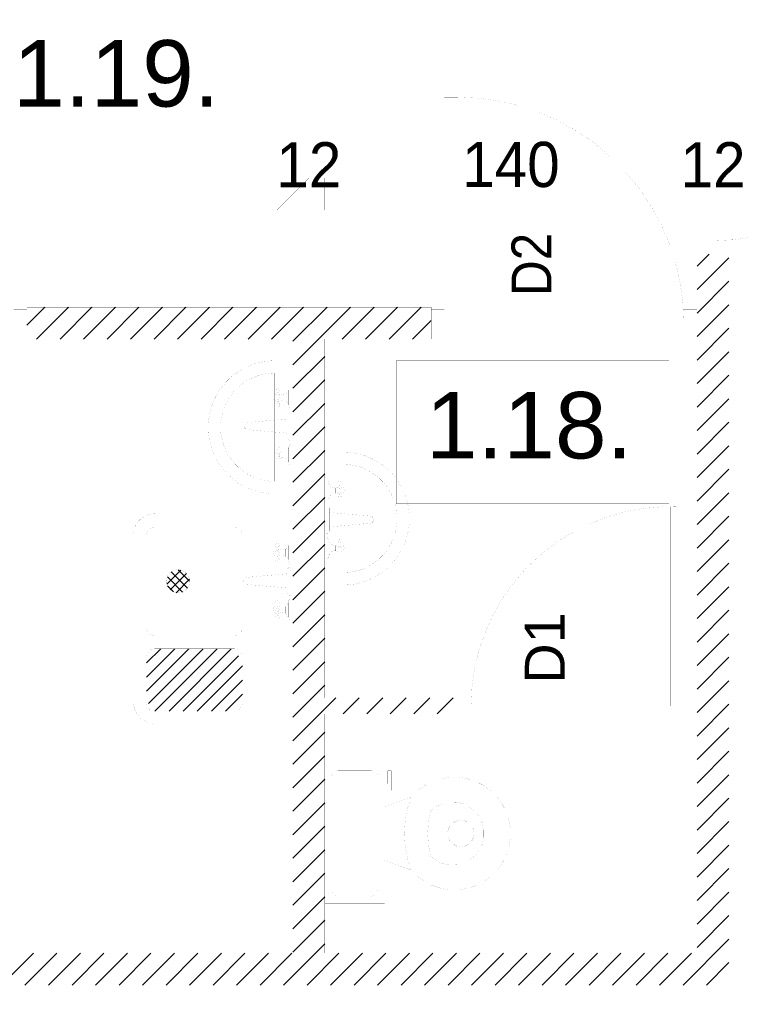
# Paper-space layout 'Layout1' of a CAD drawing. Header units: inches. Extents: x 7368 to 30263, y 5719 to 13940.
# Tile 26 of 44: x 12438 to 12710, y 11344 to 11715. Entities that reach past the tile are written whole.
import ezdxf
from ezdxf.enums import TextEntityAlignment as Align

# ---------------------------------------------------------------- set-up
doc = ezdxf.new("R2010")
doc.units = ezdxf.units.IN
doc.header["$LTSCALE"] = 2
doc.header["$MEASUREMENT"] = 0
doc.linetypes.add('ACAD_ISO04W100', pattern=[30, 24, -3, 0, -3])
doc.linetypes.add('OS', pattern=[60, 30, -15, 0, -15])
for name, color, linetype, lineweight in [('A CIENKA', 7, 'CONTINUOUS', 13), ('A KRESKOWANIA', 7, 'CONTINUOUS', 5), ('A OPISY', 7, 'CONTINUOUS', 15), ('A OSIE', 7, 'ACAD_ISO04W100', 13), ('A WYMIARY', 7, 'CONTINUOUS', 9), ('ECIANA_PROJEKT', 7, 'CONTINUOUS', 15)]:
    doc.layers.add(name, color=color, linetype=linetype, lineweight=lineweight)
doc.styles.get("Standard").update_dxf_attribs({"font": 'arial.ttf'})

psp = doc.layouts.get("Layout1")

# ---------------------------------------------------------------- hatches: boundary and pattern name
at = {"layer": 'A KRESKOWANIA', "linetype": 'Continuous'}
h = psp.add_hatch(dxfattribs=at)
h.set_pattern_fill('ANSI37_S0_2', color=254, scale=19, style=0)
h.set_pattern_definition([(45, (0, 0), (-1.6793786, 1.6793786), []), (135, (0, 0), (-1.6793786, -1.6793786), [])])
h.paths.add_polyline_path([(12493, 11503.33, 1), (12501.7, 11503.33, 1)], flags=0)
h = psp.add_hatch(dxfattribs=at)
h.set_pattern_fill('ANSI31_S0_3', color=254, scale=30, style=0)
h.set_pattern_definition([(45, (0, 0), (-2.6516504, 2.6516504), [])])
h.paths.add_polyline_path([(12485.55, 11474.93, 0.414214), (12488.55, 11477.93), (12518.55, 11477.93, 0.414214), (12521.55, 11474.93), (12521.55, 11457.52, 0.414214), (12518.55, 11454.52), (12488.55, 11454.52, 0.414214), (12485.55, 11457.52)], flags=0)
at = {"layer": 'A OPISY', "linetype": 'Continuous'}
h = psp.add_hatch(dxfattribs=at)
h.set_pattern_fill('ANSI31_S0_5', color=2, scale=50, style=0)
h.set_pattern_definition([(45, (117, 107), (-4.4194174, 4.4194174), [])])
h.paths.add_polyline_path([(12240.55, 11594.46), (12340.55, 11594.46), (12340.55, 11606.46), (12240.55, 11606.46), (12240.55, 11626.46), (12215.55, 11626.46), (12215.55, 10892.96), (12240.55, 10892.96), (12240.55, 11351.46), (12704.55, 11351.46), (12704.55, 11626.46), (12692.55, 11626.46), (12692.55, 11363.46), (12552.55, 11363.46), (12552.55, 11453.46), (12602.55, 11453.46), (12602.55, 11459.46), (12552.55, 11459.46), (12552.55, 11504.46), (12552.55, 11594.46), (12592.55, 11594.46), (12592.55, 11606.46), (12440.55, 11606.46), (12440.55, 11594.46), (12540.55, 11594.46), (12540.55, 11363.46), (12240.55, 11363.46)], flags=0)

# ---------------------------------------------------------------- linework, layer by layer
at = {"layer": 'A CIENKA', "color": 7, "linetype": 'Continuous', "const_width": 0.018}
for points in [[(12526.75, 11718.76), (12526.75, 11664.85)], [(12597.55, 11600.46), (12597.55, 11685.46)], [(12597.55, 11685.46), (12602.55, 11685.46)], [(12602.55, 11685.46), (12602.55, 11600.46)], [(12739.81, 11676.46), (12702.03, 11676.46)], [(12526.75, 11664.85), (12424.26, 11664.85)], [(12642.55, 11641.72), (12642.55, 11603.94)], [(12693.55, 11626.46), (12693.55, 11631.46)], [(12693.55, 11631.46), (12703.55, 11631.46)], [(12703.55, 11631.46), (12703.55, 11626.46)], [(12703.55, 11626.46), (12693.55, 11626.46)], [(12440.55, 11605.46), (12435.55, 11605.46)], [(12440.55, 11595.46), (12440.55, 11605.46)], [(12592.55, 11605.46), (12592.55, 11595.46)], [(12597.55, 11605.46), (12592.55, 11605.46)], [(12597.55, 11595.46), (12597.55, 11605.46)], [(12687.55, 11595.46), (12687.55, 11605.46)], [(12687.55, 11605.46), (12692.55, 11605.46)], [(12692.55, 11605.46), (12692.55, 11595.46)], [(12602.55, 11600.46), (12597.55, 11600.46)], [(12435.55, 11595.46), (12440.55, 11595.46)], [(12592.55, 11595.46), (12597.55, 11595.46)], [(12692.55, 11595.46), (12687.55, 11595.46)], [(12579.51, 11586.4), (12682, 11586.4)], [(12579.51, 11532.49), (12579.51, 11586.4)], [(12682, 11586.4), (12682, 11532.49)], [(12682, 11532.49), (12579.51, 11532.49)], [(12687.55, 11531.46), (12682.55, 11531.46)], [(12682.55, 11531.46), (12682.55, 11456.46)], [(12687.55, 11456.46), (12687.55, 11531.46)], [(12647.55, 11456.46), (12647.55, 11494.24)], [(12602.55, 11451.46), (12602.55, 11461.46)], [(12602.55, 11461.46), (12607.55, 11461.46)], [(12607.55, 11461.46), (12607.55, 11451.46)], [(12692.55, 11461.46), (12687.55, 11461.46)], [(12687.55, 11461.46), (12687.55, 11451.46)], [(12692.55, 11451.46), (12692.55, 11461.46)], [(12682.55, 11456.46), (12687.55, 11456.46)], [(12607.55, 11451.46), (12602.55, 11451.46)], [(12687.55, 11451.46), (12692.55, 11451.46)]]:
    psp.add_lwpolyline(points, dxfattribs=at)
for points in [[(12698.55, 11631.46, 0.414214), (12783.55, 11716.46, 0.414214)], [(12687.55, 11600.46, 0.414214), (12602.55, 11685.46, 0.414214)], [(12687.55, 11531.29, 0.433892), (12607.55, 11456.46, 0.433892)]]:
    psp.add_lwpolyline(points, format="xyb", dxfattribs=at)
at = {"layer": 'A KRESKOWANIA', "color": 254, "linetype": 'Continuous', "const_width": 0.018}
for points in [[(12480.55, 11594.46), (12480.55, 11363.46)], [(12488.55, 11528.73), (12540.55, 11528.73)], [(12526.55, 11449.93), (12526.55, 11528.73)], [(12526.55, 11528.73), (12540.55, 11528.73)], [(12540.55, 11528.73), (12540.55, 11449.93)], [(12540.55, 11528.73), (12540.55, 11449.93)], [(12488.55, 11523.73), (12518.55, 11523.73)], [(12480.55, 11457.93), (12480.55, 11520.73)], [(12485.55, 11485.93), (12485.55, 11520.73)], [(12521.55, 11520.73), (12521.55, 11485.93)], [(12518.55, 11482.93), (12488.55, 11482.93)], [(12488.55, 11477.93), (12518.55, 11477.93)], [(12485.55, 11457.52), (12485.55, 11474.93)], [(12521.55, 11474.93), (12521.55, 11457.52)], [(12518.55, 11454.52), (12488.55, 11454.52)], [(12540.55, 11449.93), (12488.55, 11449.93)], [(12540.55, 11449.93), (12526.55, 11449.93)]]:
    psp.add_lwpolyline(points, dxfattribs=at)
at = {"layer": 'A KRESKOWANIA', "color": 251, "linetype": 'Continuous', "const_width": 0.018}
for points in [[(12529.63, 11585.99), (12531.68, 11586.24)], [(12531.68, 11586.24), (12533.75, 11586.33)], [(12533.75, 11586.33), (12540.55, 11586.33)], [(12540.55, 11586.33), (12540.55, 11536.27)], [(12520.06, 11582.25), (12521.84, 11583.31)], [(12521.84, 11583.31), (12523.7, 11584.22)], [(12523.7, 11584.22), (12525.62, 11584.97)], [(12525.62, 11584.97), (12527.6, 11585.56)], [(12527.6, 11585.56), (12529.63, 11585.99)], [(12515.33, 11578.25), (12516.8, 11579.71)], [(12516.8, 11579.71), (12518.38, 11581.05)], [(12518.38, 11581.05), (12520.06, 11582.25)], [(12523.01, 11578.63), (12524.66, 11579.55)], [(12524.66, 11579.55), (12526.38, 11580.31)], [(12526.38, 11580.31), (12528.17, 11580.91)], [(12528.17, 11580.91), (12530, 11581.34)], [(12530, 11581.34), (12531.87, 11581.6)], [(12531.87, 11581.6), (12533.75, 11581.69)], [(12533.75, 11540.91), (12533.75, 11581.69)], [(12512.8, 11574.99), (12514, 11576.67)], [(12514, 11576.67), (12515.33, 11578.25)], [(12517.48, 11573.59), (12518.68, 11575.04)], [(12518.68, 11575.04), (12520.01, 11576.37)], [(12520.01, 11576.37), (12521.46, 11577.57)], [(12521.46, 11577.57), (12523.01, 11578.63)], [(12510.08, 11569.43), (12510.83, 11571.35)], [(12510.83, 11571.35), (12511.74, 11573.21)], [(12511.74, 11573.21), (12512.8, 11574.99)], [(12515.5, 11570.39), (12516.41, 11572.03)], [(12516.41, 11572.03), (12517.48, 11573.59)], [(12509.49, 11567.44), (12510.08, 11569.43)], [(12514.14, 11566.88), (12514.74, 11568.66)], [(12514.74, 11568.66), (12515.5, 11570.39)], [(12508.81, 11563.36), (12509.06, 11565.42)], [(12509.06, 11565.42), (12509.49, 11567.44)], [(12513.44, 11563.18), (12513.71, 11565.05)], [(12513.71, 11565.05), (12514.14, 11566.88)], [(12508.72, 11561.3), (12508.81, 11563.36)], [(12508.81, 11559.23), (12508.72, 11561.3)], [(12513.36, 11561.3), (12513.44, 11563.18)], [(12513.44, 11559.42), (12513.36, 11561.3)], [(12509.06, 11557.18), (12508.81, 11559.23)], [(12509.49, 11555.16), (12509.06, 11557.18)], [(12513.71, 11557.55), (12513.44, 11559.42)], [(12514.14, 11555.72), (12513.71, 11557.55)], [(12510.08, 11553.17), (12509.49, 11555.16)], [(12510.83, 11551.24), (12510.08, 11553.17)], [(12514.74, 11553.93), (12514.14, 11555.72)], [(12515.5, 11552.21), (12514.74, 11553.93)], [(12511.74, 11549.39), (12510.83, 11551.24)], [(12512.8, 11547.61), (12511.74, 11549.39)], [(12516.41, 11550.57), (12515.5, 11552.21)], [(12517.48, 11549.01), (12516.41, 11550.57)], [(12552.55, 11501.93), (12552.55, 11551.99)], [(12559.36, 11551.99), (12552.55, 11551.99)], [(12559.36, 11551.99), (12561.42, 11551.9)], [(12561.42, 11551.9), (12563.47, 11551.65)], [(12563.47, 11551.65), (12565.5, 11551.22)], [(12565.5, 11551.22), (12567.48, 11550.63)], [(12567.48, 11550.63), (12569.41, 11549.88)], [(12569.41, 11549.88), (12571.27, 11548.97)], [(12514, 11545.93), (12512.8, 11547.61)], [(12515.33, 11544.35), (12514, 11545.93)], [(12518.68, 11547.56), (12517.48, 11549.01)], [(12520.01, 11546.23), (12518.68, 11547.56)], [(12521.46, 11545.03), (12520.01, 11546.23)], [(12559.36, 11547.35), (12559.36, 11506.57)], [(12559.36, 11547.35), (12561.23, 11547.26)], [(12561.23, 11547.26), (12563.1, 11547.01)], [(12563.1, 11547.01), (12564.93, 11546.57)], [(12564.93, 11546.57), (12566.72, 11545.98)], [(12566.72, 11545.98), (12568.44, 11545.21)], [(12571.27, 11548.97), (12573.04, 11547.91)], [(12573.04, 11547.91), (12574.73, 11546.71)], [(12574.73, 11546.71), (12576.31, 11545.37)], [(12576.31, 11545.37), (12577.77, 11543.91)], [(12516.8, 11542.89), (12515.33, 11544.35)], [(12518.38, 11541.55), (12516.8, 11542.89)], [(12523.01, 11543.96), (12521.46, 11545.03)], [(12524.66, 11543.05), (12523.01, 11543.96)], [(12526.38, 11542.28), (12524.66, 11543.05)], [(12528.17, 11541.69), (12526.38, 11542.28)], [(12530, 11541.25), (12528.17, 11541.69)], [(12568.44, 11545.21), (12570.09, 11544.3)], [(12570.09, 11544.3), (12571.64, 11543.23)], [(12571.64, 11543.23), (12573.09, 11542.03)], [(12573.09, 11542.03), (12574.42, 11540.7)], [(12577.77, 11543.91), (12579.11, 11542.33)], [(12579.11, 11542.33), (12580.31, 11540.65)], [(12520.06, 11540.35), (12518.38, 11541.55)], [(12521.84, 11539.29), (12520.06, 11540.35)], [(12523.7, 11538.38), (12521.84, 11539.29)], [(12525.62, 11537.63), (12523.7, 11538.38)], [(12531.87, 11540.99), (12530, 11541.25)], [(12533.75, 11540.91), (12531.87, 11540.99)], [(12574.42, 11540.7), (12575.63, 11539.25)], [(12575.63, 11539.25), (12576.69, 11537.69)], [(12580.31, 11540.65), (12581.37, 11538.87)], [(12581.37, 11538.87), (12582.28, 11537.01)], [(12527.6, 11537.04), (12525.62, 11537.63)], [(12529.63, 11536.61), (12527.6, 11537.04)], [(12531.68, 11536.35), (12529.63, 11536.61)], [(12533.75, 11536.27), (12531.68, 11536.35)], [(12533.75, 11536.27), (12540.55, 11536.27)], [(12576.69, 11537.69), (12577.61, 11536.05)], [(12577.61, 11536.05), (12578.37, 11534.33)], [(12578.37, 11534.33), (12578.97, 11532.54)], [(12582.28, 11537.01), (12583.03, 11535.09)], [(12583.03, 11535.09), (12583.62, 11533.1)], [(12578.97, 11532.54), (12579.4, 11530.71)], [(12579.4, 11530.71), (12579.66, 11528.84)], [(12583.62, 11533.1), (12584.04, 11531.08)], [(12584.04, 11531.08), (12584.3, 11529.03)], [(12579.66, 11528.84), (12579.75, 11526.96)], [(12579.75, 11526.96), (12579.66, 11525.08)], [(12584.3, 11529.03), (12584.38, 11526.96)], [(12584.38, 11526.96), (12584.3, 11524.89)], [(12579.4, 11523.21), (12578.97, 11521.38)], [(12579.66, 11525.08), (12579.4, 11523.21)], [(12584.3, 11524.89), (12584.04, 11522.84)], [(12578.37, 11519.6), (12577.61, 11517.87)], [(12578.97, 11521.38), (12578.37, 11519.6)], [(12583.62, 11520.82), (12583.03, 11518.83)], [(12584.04, 11522.84), (12583.62, 11520.82)], [(12576.69, 11516.23), (12575.63, 11514.67)], [(12577.61, 11517.87), (12576.69, 11516.23)], [(12582.28, 11516.91), (12581.37, 11515.05)], [(12583.03, 11518.83), (12582.28, 11516.91)], [(12574.42, 11513.22), (12573.09, 11511.89)], [(12575.63, 11514.67), (12574.42, 11513.22)], [(12580.31, 11513.27), (12579.11, 11511.59)], [(12581.37, 11515.05), (12580.31, 11513.27)], [(12568.44, 11508.71), (12566.72, 11507.95)], [(12570.09, 11509.63), (12568.44, 11508.71)], [(12571.64, 11510.69), (12570.09, 11509.63)], [(12573.09, 11511.89), (12571.64, 11510.69)], [(12576.31, 11508.55), (12574.73, 11507.21)], [(12577.77, 11510.01), (12576.31, 11508.55)], [(12579.11, 11511.59), (12577.77, 11510.01)], [(12561.23, 11506.66), (12559.36, 11506.57)], [(12563.1, 11506.92), (12561.23, 11506.66)], [(12564.93, 11507.35), (12563.1, 11506.92)], [(12566.72, 11507.95), (12564.93, 11507.35)], [(12571.27, 11504.95), (12569.41, 11504.04)], [(12573.04, 11506.01), (12571.27, 11504.95)], [(12574.73, 11507.21), (12573.04, 11506.01)], [(12559.36, 11501.93), (12552.55, 11501.93)], [(12561.42, 11502.02), (12559.36, 11501.93)], [(12563.47, 11502.27), (12561.42, 11502.02)], [(12565.5, 11502.7), (12563.47, 11502.27)], [(12567.48, 11503.29), (12565.5, 11502.7)], [(12569.41, 11504.04), (12567.48, 11503.29)]]:
    psp.add_lwpolyline(points, dxfattribs=at)
at = {"layer": 'A KRESKOWANIA', "color": 250, "linetype": 'Continuous', "const_width": 0.018}
for points in [[(12534.28, 11575.15), (12534.37, 11575.49)], [(12534.37, 11574.81), (12534.28, 11575.15)], [(12534.37, 11575.49), (12534.62, 11575.73)], [(12534.62, 11575.73), (12534.96, 11575.82)], [(12534.96, 11575.82), (12535.3, 11575.73)], [(12535.3, 11575.73), (12535.55, 11575.49)], [(12535.55, 11575.49), (12535.64, 11575.15)], [(12535.64, 11575.15), (12535.55, 11574.81)], [(12539.02, 11575.49), (12538.9, 11574.92)], [(12539.02, 11575.15), (12539.07, 11575.67)], [(12539.02, 11569.73), (12539.02, 11575.15)], [(12539.07, 11575.67), (12539.31, 11576.14)], [(12539.31, 11576.14), (12539.69, 11576.5)], [(12539.69, 11576.5), (12539.69, 11568.38)], [(12533.27, 11572.44), (12533.36, 11572.98)], [(12533.36, 11571.91), (12533.27, 11572.44)], [(12533.36, 11572.98), (12533.61, 11573.46)], [(12533.61, 11571.43), (12533.36, 11571.91)], [(12533.61, 11573.46), (12534.26, 11573.71)], [(12533.61, 11571.43), (12533.61, 11573.46)], [(12534.26, 11571.17), (12533.61, 11571.43)], [(12534.26, 11573.71), (12534.96, 11573.8)], [(12534.28, 11572.44), (12534.37, 11572.78)], [(12534.37, 11572.1), (12534.28, 11572.44)], [(12534.62, 11574.56), (12534.37, 11574.81)], [(12534.37, 11572.78), (12534.62, 11573.03)], [(12534.62, 11571.86), (12534.37, 11572.1)], [(12534.62, 11574.56), (12534.62, 11573.78)], [(12534.96, 11574.47), (12534.62, 11574.56)], [(12534.62, 11573.03), (12534.96, 11573.12)], [(12534.96, 11571.77), (12534.62, 11571.86)], [(12535.3, 11574.56), (12534.96, 11574.47)], [(12534.96, 11573.8), (12535.66, 11573.71)], [(12534.96, 11573.12), (12535.3, 11573.03)], [(12535.3, 11571.86), (12534.96, 11571.77)], [(12535.55, 11574.81), (12535.3, 11574.56)], [(12535.3, 11573.78), (12535.3, 11574.56)], [(12535.3, 11573.03), (12535.55, 11572.78)], [(12535.55, 11572.1), (12535.3, 11571.86)], [(12535.55, 11572.78), (12535.64, 11572.44)], [(12535.64, 11572.44), (12535.55, 11572.1)], [(12535.66, 11573.71), (12536.31, 11573.46)], [(12536.31, 11571.43), (12535.66, 11571.17)], [(12536.31, 11571.43), (12536.31, 11573.46)], [(12536.31, 11573.46), (12536.65, 11573.46)], [(12536.65, 11571.43), (12536.31, 11571.43)], [(12537.22, 11573.49), (12536.65, 11573.46)], [(12536.65, 11573.46), (12536.65, 11571.43)], [(12536.65, 11571.43), (12537.28, 11571.38)], [(12537.77, 11573.67), (12537.22, 11573.49)], [(12537.28, 11571.38), (12537.87, 11571.17)], [(12538.25, 11573.98), (12537.77, 11573.67)], [(12538, 11573.8), (12538, 11571.09)], [(12538.64, 11574.41), (12538.25, 11573.98)], [(12538.9, 11574.92), (12538.64, 11574.41)], [(12534.96, 11571.09), (12534.26, 11571.17)], [(12534.28, 11569.73), (12534.37, 11570.07)], [(12534.37, 11569.4), (12534.28, 11569.73)], [(12534.37, 11570.07), (12534.62, 11570.32)], [(12534.62, 11569.15), (12534.37, 11569.4)], [(12534.62, 11571.11), (12534.62, 11570.32)], [(12534.62, 11570.32), (12534.96, 11570.41)], [(12534.96, 11569.06), (12534.62, 11569.15)], [(12535.66, 11571.17), (12534.96, 11571.09)], [(12534.96, 11570.41), (12535.3, 11570.32)], [(12535.3, 11569.15), (12534.96, 11569.06)], [(12535.3, 11571.11), (12535.3, 11570.32)], [(12535.3, 11570.32), (12535.55, 11570.07)], [(12535.55, 11569.4), (12535.3, 11569.15)], [(12535.55, 11570.07), (12535.64, 11569.73)], [(12535.64, 11569.73), (12535.55, 11569.4)], [(12537.87, 11571.17), (12538.38, 11570.8)], [(12538.38, 11570.8), (12538.77, 11570.31)], [(12538.77, 11570.31), (12539.02, 11569.73)], [(12539.28, 11569.02), (12539.02, 11569.73)], [(12539.69, 11568.38), (12539.28, 11569.02)], [(12538.79, 11564.44), (12523.57, 11563.08)], [(12538.78, 11566.13), (12538.9, 11566.45)], [(12538.79, 11565.79), (12538.78, 11566.13)], [(12538.79, 11564.44), (12538.79, 11565.79)], [(12538.79, 11564.44), (12538.79, 11559.02)], [(12538.9, 11566.45), (12539.15, 11566.69)], [(12539.15, 11566.69), (12539.46, 11566.81)], [(12539.46, 11566.81), (12539.81, 11566.8)], [(12539.81, 11556.32), (12539.81, 11566.8)], [(12522.22, 11561.73), (12522.28, 11562.15)], [(12522.28, 11561.31), (12522.22, 11561.73)], [(12522.28, 11562.15), (12522.48, 11562.52)], [(12522.48, 11560.94), (12522.28, 11561.31)], [(12522.48, 11562.52), (12522.77, 11562.82)], [(12522.77, 11560.64), (12522.48, 11560.94)], [(12522.77, 11562.82), (12523.15, 11563.02)], [(12523.15, 11560.44), (12522.77, 11560.64)], [(12523.15, 11563.02), (12523.57, 11563.08)], [(12523.57, 11560.38), (12523.15, 11560.44)], [(12523.57, 11560.38), (12538.79, 11559.02)], [(12538.79, 11559.02), (12538.79, 11557.33)], [(12538.8, 11557), (12538.79, 11557.33)], [(12538.94, 11556.7), (12538.8, 11557)], [(12539.17, 11556.47), (12538.94, 11556.7)], [(12534.28, 11553.5), (12534.37, 11553.84)], [(12534.37, 11553.16), (12534.28, 11553.5)], [(12534.37, 11553.84), (12534.62, 11554.09)], [(12534.62, 11552.92), (12534.37, 11553.16)], [(12534.62, 11554.09), (12534.96, 11554.18)], [(12534.96, 11552.82), (12534.62, 11552.92)], [(12534.62, 11552.92), (12534.62, 11552.13)], [(12534.96, 11554.18), (12535.3, 11554.09)], [(12535.3, 11552.92), (12534.96, 11552.82)], [(12535.3, 11554.09), (12535.55, 11553.84)], [(12535.55, 11553.16), (12535.3, 11552.92)], [(12535.3, 11552.13), (12535.3, 11552.92)], [(12535.55, 11553.84), (12535.64, 11553.5)], [(12535.64, 11553.5), (12535.55, 11553.16)], [(12538.9, 11553.28), (12538.64, 11552.76)], [(12539.02, 11553.84), (12538.9, 11553.28)], [(12539.02, 11553.5), (12539.07, 11554.02)], [(12539.02, 11548.09), (12539.02, 11553.5)], [(12539.07, 11554.02), (12539.31, 11554.5)], [(12539.47, 11556.33), (12539.17, 11556.47)], [(12539.31, 11554.5), (12539.69, 11554.85)], [(12539.81, 11556.32), (12539.47, 11556.33)], [(12539.69, 11554.85), (12539.69, 11546.74)], [(12533.27, 11550.8), (12533.36, 11551.33)], [(12533.36, 11550.26), (12533.27, 11550.8)], [(12533.36, 11551.33), (12533.61, 11551.81)], [(12533.61, 11549.78), (12533.36, 11550.26)], [(12533.61, 11551.81), (12534.26, 11552.06)], [(12533.61, 11549.78), (12533.61, 11551.81)], [(12534.26, 11549.53), (12533.61, 11549.78)], [(12534.26, 11552.06), (12534.96, 11552.15)], [(12534.96, 11549.44), (12534.26, 11549.53)], [(12534.28, 11550.8), (12534.37, 11551.13)], [(12534.37, 11550.46), (12534.28, 11550.8)], [(12534.37, 11551.13), (12534.62, 11551.38)], [(12534.62, 11550.21), (12534.37, 11550.46)], [(12534.62, 11551.38), (12534.96, 11551.47)], [(12534.96, 11550.12), (12534.62, 11550.21)], [(12534.62, 11549.46), (12534.62, 11548.68)], [(12534.96, 11552.15), (12535.66, 11552.06)], [(12534.96, 11551.47), (12535.3, 11551.38)], [(12535.3, 11550.21), (12534.96, 11550.12)], [(12535.66, 11549.53), (12534.96, 11549.44)], [(12535.3, 11551.38), (12535.55, 11551.13)], [(12535.55, 11550.46), (12535.3, 11550.21)], [(12535.3, 11549.46), (12535.3, 11548.68)], [(12535.55, 11551.13), (12535.64, 11550.8)], [(12535.64, 11550.8), (12535.55, 11550.46)], [(12535.66, 11552.06), (12536.31, 11551.81)], [(12536.31, 11549.78), (12535.66, 11549.53)], [(12536.31, 11549.78), (12536.31, 11551.81)], [(12536.31, 11551.81), (12536.65, 11551.81)], [(12536.65, 11549.78), (12536.31, 11549.78)], [(12537.22, 11551.84), (12536.65, 11551.81)], [(12536.65, 11551.81), (12536.65, 11549.78)], [(12536.65, 11549.78), (12537.28, 11549.73)], [(12537.77, 11552.02), (12537.22, 11551.84)], [(12537.28, 11549.73), (12537.87, 11549.52)], [(12538.25, 11552.34), (12537.77, 11552.02)], [(12537.87, 11549.52), (12538.38, 11549.15)], [(12538, 11552.15), (12538, 11549.44)], [(12538.64, 11552.76), (12538.25, 11552.34)], [(12538.38, 11549.15), (12538.77, 11548.67)], [(12534.28, 11548.09), (12534.37, 11548.43)], [(12534.37, 11547.75), (12534.28, 11548.09)], [(12534.37, 11548.43), (12534.62, 11548.68)], [(12534.62, 11547.51), (12534.37, 11547.75)], [(12534.62, 11548.68), (12534.96, 11548.77)], [(12534.96, 11547.41), (12534.62, 11547.51)], [(12534.96, 11548.77), (12535.3, 11548.68)], [(12535.3, 11547.51), (12534.96, 11547.41)], [(12535.3, 11548.68), (12535.55, 11548.43)], [(12535.55, 11547.75), (12535.3, 11547.51)], [(12535.55, 11548.43), (12535.64, 11548.09)], [(12535.64, 11548.09), (12535.55, 11547.75)], [(12538.77, 11548.67), (12539.02, 11548.09)], [(12539.28, 11547.38), (12539.02, 11548.09)], [(12539.69, 11546.74), (12539.28, 11547.38)], [(12553.41, 11533.41), (12553.41, 11541.52)], [(12553.41, 11541.52), (12553.82, 11540.88)], [(12553.82, 11540.88), (12554.09, 11540.17)], [(12554.09, 11540.17), (12554.09, 11534.76)], [(12554.33, 11539.59), (12554.09, 11540.17)], [(12554.72, 11539.1), (12554.33, 11539.59)], [(12555.24, 11538.74), (12554.72, 11539.1)], [(12555.1, 11536.11), (12555.1, 11538.82)], [(12555.83, 11538.53), (12555.24, 11538.74)], [(12556.45, 11538.48), (12555.83, 11538.53)], [(12556.45, 11536.45), (12556.45, 11538.48)], [(12556.45, 11538.48), (12556.79, 11538.48)], [(12556.79, 11538.48), (12557.45, 11538.73)], [(12556.79, 11538.48), (12556.79, 11536.45)], [(12557.45, 11538.73), (12558.14, 11538.82)], [(12557.47, 11540.17), (12557.56, 11540.51)], [(12557.56, 11539.83), (12557.47, 11540.17)], [(12557.56, 11540.51), (12557.8, 11540.75)], [(12557.8, 11539.58), (12557.56, 11539.83)], [(12557.56, 11537.8), (12557.8, 11538.05)], [(12557.8, 11540.75), (12558.14, 11540.85)], [(12557.8, 11538.8), (12557.8, 11539.58)], [(12558.14, 11539.49), (12557.8, 11539.58)], [(12557.8, 11538.05), (12558.14, 11538.14)], [(12558.14, 11540.85), (12558.48, 11540.75)], [(12558.48, 11539.58), (12558.14, 11539.49)], [(12558.14, 11538.82), (12558.84, 11538.73)], [(12558.14, 11538.14), (12558.48, 11538.05)], [(12558.48, 11540.75), (12558.73, 11540.51)], [(12558.73, 11539.83), (12558.48, 11539.58)], [(12558.48, 11538.8), (12558.48, 11539.58)], [(12558.48, 11538.05), (12558.73, 11537.8)], [(12558.73, 11540.51), (12558.82, 11540.17)], [(12558.82, 11540.17), (12558.73, 11539.83)], [(12558.84, 11538.73), (12559.5, 11538.48)], [(12559.5, 11538.48), (12559.75, 11538)], [(12559.5, 11538.48), (12559.5, 11536.45)], [(12559.75, 11538), (12559.83, 11537.46)], [(12554.09, 11534.76), (12554.03, 11534.23)], [(12554.09, 11534.42), (12554.2, 11534.98)], [(12554.2, 11534.98), (12554.47, 11535.5)], [(12554.47, 11535.5), (12554.85, 11535.92)], [(12554.85, 11535.92), (12555.33, 11536.24)], [(12555.33, 11536.24), (12555.88, 11536.42)], [(12555.88, 11536.42), (12556.45, 11536.45)], [(12556.79, 11536.45), (12556.45, 11536.45)], [(12557.45, 11536.2), (12556.79, 11536.45)], [(12558.14, 11536.11), (12557.45, 11536.2)], [(12557.47, 11537.46), (12557.56, 11537.8)], [(12557.56, 11537.12), (12557.47, 11537.46)], [(12557.47, 11534.76), (12557.56, 11535.1)], [(12557.56, 11534.42), (12557.47, 11534.76)], [(12557.8, 11536.88), (12557.56, 11537.12)], [(12557.56, 11535.1), (12557.8, 11535.34)], [(12557.8, 11534.17), (12557.56, 11534.42)], [(12558.14, 11536.79), (12557.8, 11536.88)], [(12557.8, 11536.13), (12557.8, 11535.34)], [(12557.8, 11535.34), (12558.14, 11535.43)], [(12558.48, 11536.88), (12558.14, 11536.79)], [(12558.84, 11536.2), (12558.14, 11536.11)], [(12558.14, 11535.43), (12558.48, 11535.34)], [(12558.73, 11537.12), (12558.48, 11536.88)], [(12558.48, 11535.34), (12558.48, 11536.13)], [(12558.48, 11535.34), (12558.73, 11535.1)], [(12558.73, 11534.42), (12558.48, 11534.17)], [(12558.73, 11537.8), (12558.82, 11537.46)], [(12558.82, 11537.46), (12558.73, 11537.12)], [(12558.73, 11535.1), (12558.82, 11534.76)], [(12558.82, 11534.76), (12558.73, 11534.42)], [(12559.5, 11536.45), (12558.84, 11536.2)], [(12559.75, 11536.93), (12559.5, 11536.45)], [(12559.83, 11537.46), (12559.75, 11536.93)], [(12553.3, 11531.94), (12553.3, 11521.45)], [(12553.3, 11531.94), (12553.63, 11531.93)], [(12553.79, 11533.76), (12553.41, 11533.41)], [(12553.63, 11531.93), (12553.93, 11531.79)], [(12554.03, 11534.23), (12553.79, 11533.76)], [(12553.93, 11531.79), (12554.17, 11531.56)], [(12554.17, 11531.56), (12554.3, 11531.26)], [(12554.3, 11531.26), (12554.31, 11530.93)], [(12554.31, 11529.23), (12554.31, 11530.93)], [(12558.14, 11534.08), (12557.8, 11534.17)], [(12558.48, 11534.17), (12558.14, 11534.08)], [(12554.31, 11523.82), (12554.31, 11529.23)], [(12569.53, 11527.88), (12554.31, 11529.23)], [(12569.53, 11527.88), (12569.95, 11527.82)], [(12569.95, 11527.82), (12570.33, 11527.62)], [(12570.33, 11527.62), (12570.63, 11527.32)], [(12570.63, 11527.32), (12570.82, 11526.95)], [(12570.82, 11526.95), (12570.89, 11526.53)], [(12554.31, 11523.82), (12569.53, 11525.18)], [(12554.31, 11523.82), (12554.31, 11522.47)], [(12569.95, 11525.24), (12569.53, 11525.18)], [(12570.33, 11525.44), (12569.95, 11525.24)], [(12570.63, 11525.73), (12570.33, 11525.44)], [(12570.82, 11526.11), (12570.63, 11525.73)], [(12570.89, 11526.53), (12570.82, 11526.11)], [(12553.64, 11521.45), (12553.3, 11521.45)], [(12553.41, 11511.76), (12553.41, 11519.87)], [(12553.41, 11519.87), (12553.82, 11519.24)], [(12553.96, 11521.57), (12553.64, 11521.45)], [(12554.2, 11521.81), (12553.96, 11521.57)], [(12554.32, 11522.13), (12554.2, 11521.81)], [(12554.31, 11522.47), (12554.32, 11522.13)], [(12534.06, 11516.83), (12534.15, 11517.16)], [(12534.15, 11516.49), (12534.06, 11516.83)], [(12534.15, 11517.16), (12534.4, 11517.41)], [(12534.4, 11516.25), (12534.15, 11516.49)], [(12534.4, 11517.41), (12534.74, 11517.5)], [(12534.4, 11516.25), (12534.4, 11515.46)], [(12534.74, 11516.16), (12534.4, 11516.25)], [(12534.74, 11517.5), (12535.07, 11517.41)], [(12535.07, 11516.25), (12534.74, 11516.16)], [(12535.07, 11517.41), (12535.32, 11517.16)], [(12535.32, 11516.49), (12535.07, 11516.25)], [(12535.07, 11515.46), (12535.07, 11516.25)], [(12535.32, 11517.16), (12535.41, 11516.83)], [(12535.41, 11516.83), (12535.32, 11516.49)], [(12538.39, 11516.09), (12538.01, 11515.67)], [(12538.65, 11516.61), (12538.39, 11516.09)], [(12538.77, 11517.16), (12538.65, 11516.61)], [(12538.77, 11516.83), (12538.82, 11517.35)], [(12538.77, 11511.45), (12538.77, 11516.83)], [(12538.82, 11517.35), (12539.06, 11517.82)], [(12539.06, 11517.82), (12539.44, 11518.17)], [(12539.44, 11518.17), (12539.44, 11510.11)], [(12553.82, 11519.24), (12554.09, 11518.52)], [(12554.33, 11517.95), (12554.09, 11518.52)], [(12554.09, 11518.52), (12554.09, 11513.11)], [(12554.72, 11517.46), (12554.33, 11517.95)], [(12555.24, 11517.09), (12554.72, 11517.46)], [(12555.1, 11514.46), (12555.1, 11517.17)], [(12555.83, 11516.88), (12555.24, 11517.09)], [(12556.45, 11516.83), (12555.83, 11516.88)], [(12556.45, 11514.8), (12556.45, 11516.83)], [(12556.45, 11516.83), (12556.79, 11516.83)], [(12556.79, 11516.83), (12557.45, 11517.09)], [(12556.79, 11516.83), (12556.79, 11514.8)], [(12557.45, 11517.09), (12558.14, 11517.17)], [(12557.47, 11518.52), (12557.56, 11518.86)], [(12557.56, 11518.19), (12557.47, 11518.52)], [(12557.47, 11515.82), (12557.56, 11516.16)], [(12557.56, 11515.48), (12557.47, 11515.82)], [(12557.56, 11518.86), (12557.8, 11519.11)], [(12557.8, 11517.94), (12557.56, 11518.19)], [(12557.56, 11516.16), (12557.8, 11516.4)], [(12557.8, 11519.11), (12558.14, 11519.2)], [(12558.14, 11517.85), (12557.8, 11517.94)], [(12557.8, 11517.15), (12557.8, 11517.94)], [(12557.8, 11516.4), (12558.14, 11516.49)], [(12558.14, 11519.2), (12558.48, 11519.11)], [(12558.48, 11517.94), (12558.14, 11517.85)], [(12558.14, 11517.17), (12558.84, 11517.09)], [(12558.14, 11516.49), (12558.48, 11516.4)], [(12558.48, 11519.11), (12558.73, 11518.86)], [(12558.73, 11518.19), (12558.48, 11517.94)], [(12558.48, 11517.15), (12558.48, 11517.94)], [(12558.48, 11516.4), (12558.73, 11516.16)], [(12558.73, 11518.86), (12558.82, 11518.52)], [(12558.82, 11518.52), (12558.73, 11518.19)], [(12558.73, 11516.16), (12558.82, 11515.82)], [(12558.82, 11515.82), (12558.73, 11515.48)], [(12558.84, 11517.09), (12559.5, 11516.83)], [(12559.5, 11516.83), (12559.75, 11516.35)], [(12559.5, 11516.83), (12559.5, 11514.8)], [(12559.75, 11516.35), (12559.83, 11515.82)], [(12559.83, 11515.82), (12559.75, 11515.28)], [(12533.06, 11514.14), (12533.14, 11514.67)], [(12533.14, 11513.61), (12533.06, 11514.14)], [(12533.14, 11514.67), (12533.39, 11515.15)], [(12533.39, 11513.13), (12533.14, 11513.61)], [(12533.39, 11515.15), (12534.04, 11515.4)], [(12533.39, 11513.13), (12533.39, 11515.15)], [(12534.04, 11512.88), (12533.39, 11513.13)], [(12534.04, 11515.4), (12534.74, 11515.48)], [(12534.74, 11512.79), (12534.04, 11512.88)], [(12534.06, 11514.14), (12534.15, 11514.48)], [(12534.15, 11513.8), (12534.06, 11514.14)], [(12534.15, 11514.48), (12534.4, 11514.72)], [(12534.4, 11513.56), (12534.15, 11513.8)], [(12534.15, 11511.79), (12534.4, 11512.03)], [(12534.4, 11514.72), (12534.74, 11514.81)], [(12534.74, 11513.47), (12534.4, 11513.56)], [(12534.4, 11512.81), (12534.4, 11512.03)], [(12534.4, 11512.03), (12534.74, 11512.12)], [(12534.74, 11515.48), (12535.43, 11515.4)], [(12534.74, 11514.81), (12535.07, 11514.72)], [(12535.07, 11513.56), (12534.74, 11513.47)], [(12535.43, 11512.88), (12534.74, 11512.79)], [(12534.74, 11512.12), (12535.07, 11512.03)], [(12535.07, 11514.72), (12535.32, 11514.48)], [(12535.32, 11513.8), (12535.07, 11513.56)], [(12535.07, 11512.81), (12535.07, 11512.03)], [(12535.07, 11512.03), (12535.32, 11511.79)], [(12535.32, 11514.48), (12535.41, 11514.14)], [(12535.41, 11514.14), (12535.32, 11513.8)], [(12535.43, 11515.4), (12536.08, 11515.15)], [(12536.08, 11513.13), (12535.43, 11512.88)], [(12536.08, 11513.13), (12536.08, 11515.15)], [(12536.08, 11515.15), (12536.42, 11515.15)], [(12536.42, 11513.13), (12536.08, 11513.13)], [(12536.99, 11515.18), (12536.42, 11515.15)], [(12536.42, 11515.15), (12536.42, 11513.13)], [(12536.42, 11513.13), (12537.04, 11513.09)], [(12537.53, 11515.36), (12536.99, 11515.18)], [(12537.04, 11513.09), (12537.62, 11512.87)], [(12538.01, 11515.67), (12537.53, 11515.36)], [(12537.62, 11512.87), (12538.13, 11512.51)], [(12537.76, 11515.48), (12537.76, 11512.79)], [(12538.13, 11512.51), (12538.52, 11512.02)], [(12553.79, 11512.12), (12553.41, 11511.76)], [(12554.03, 11512.59), (12553.79, 11512.12)], [(12554.09, 11513.11), (12554.03, 11512.59)], [(12554.09, 11512.77), (12554.2, 11513.34)], [(12554.2, 11513.34), (12554.47, 11513.85)], [(12554.47, 11513.85), (12554.85, 11514.28)], [(12554.85, 11514.28), (12555.33, 11514.59)], [(12555.33, 11514.59), (12555.88, 11514.77)], [(12555.88, 11514.77), (12556.45, 11514.8)], [(12556.79, 11514.8), (12556.45, 11514.8)], [(12557.45, 11514.55), (12556.79, 11514.8)], [(12558.14, 11514.46), (12557.45, 11514.55)], [(12557.47, 11513.11), (12557.56, 11513.45)], [(12557.56, 11512.77), (12557.47, 11513.11)], [(12557.8, 11515.23), (12557.56, 11515.48)], [(12557.56, 11513.45), (12557.8, 11513.7)], [(12557.8, 11512.53), (12557.56, 11512.77)], [(12558.14, 11515.14), (12557.8, 11515.23)], [(12557.8, 11514.48), (12557.8, 11513.7)], [(12557.8, 11513.7), (12558.14, 11513.79)], [(12558.14, 11512.43), (12557.8, 11512.53)], [(12558.48, 11515.23), (12558.14, 11515.14)], [(12558.84, 11514.55), (12558.14, 11514.46)], [(12558.14, 11513.79), (12558.48, 11513.7)], [(12558.48, 11512.53), (12558.14, 11512.43)], [(12558.73, 11515.48), (12558.48, 11515.23)], [(12558.48, 11513.7), (12558.48, 11514.48)], [(12558.48, 11513.7), (12558.73, 11513.45)], [(12558.73, 11512.77), (12558.48, 11512.53)], [(12558.73, 11513.45), (12558.82, 11513.11)], [(12558.82, 11513.11), (12558.73, 11512.77)], [(12559.5, 11514.8), (12558.84, 11514.55)], [(12559.75, 11515.28), (12559.5, 11514.8)], [(12534.06, 11511.45), (12534.15, 11511.79)], [(12534.15, 11511.12), (12534.06, 11511.45)], [(12534.4, 11510.87), (12534.15, 11511.12)], [(12534.74, 11510.78), (12534.4, 11510.87)], [(12535.07, 11510.87), (12534.74, 11510.78)], [(12535.32, 11511.12), (12535.07, 11510.87)], [(12535.32, 11511.79), (12535.41, 11511.45)], [(12535.41, 11511.45), (12535.32, 11511.12)], [(12538.52, 11512.02), (12538.77, 11511.45)], [(12538.66, 11508.18), (12538.9, 11508.42)], [(12539.03, 11510.74), (12538.77, 11511.45)], [(12538.9, 11508.42), (12539.21, 11508.55)], [(12539.44, 11510.11), (12539.03, 11510.74)], [(12539.21, 11508.55), (12539.55, 11508.54)], [(12539.55, 11498.12), (12539.55, 11508.54)], [(12522.63, 11504.58), (12523, 11504.78)], [(12523, 11504.78), (12523.42, 11504.84)], [(12538.54, 11506.19), (12523.42, 11504.84)], [(12538.53, 11507.87), (12538.66, 11508.18)], [(12538.54, 11507.53), (12538.53, 11507.87)], [(12538.54, 11506.19), (12538.54, 11507.53)], [(12538.54, 11506.19), (12538.54, 11500.81)], [(12522.08, 11503.5), (12522.14, 11503.91)], [(12522.14, 11503.08), (12522.08, 11503.5)], [(12522.14, 11503.91), (12522.33, 11504.29)], [(12522.33, 11502.71), (12522.14, 11503.08)], [(12522.33, 11504.29), (12522.63, 11504.58)], [(12522.63, 11502.41), (12522.33, 11502.71)], [(12523, 11502.22), (12522.63, 11502.41)], [(12523.42, 11502.15), (12523, 11502.22)], [(12523.42, 11502.15), (12538.54, 11500.81)], [(12538.54, 11500.81), (12538.54, 11499.13)], [(12538.56, 11498.8), (12538.54, 11499.13)], [(12538.69, 11498.5), (12538.56, 11498.8)], [(12538.92, 11498.27), (12538.69, 11498.5)], [(12539.22, 11498.13), (12538.92, 11498.27)], [(12539.55, 11498.12), (12539.22, 11498.13)], [(12533.14, 11493.16), (12533.39, 11493.64)], [(12533.39, 11493.64), (12534.04, 11493.89)], [(12533.39, 11491.62), (12533.39, 11493.64)], [(12534.04, 11493.89), (12534.74, 11493.98)], [(12534.06, 11495.32), (12534.15, 11495.65)], [(12534.15, 11494.98), (12534.06, 11495.32)], [(12534.15, 11495.65), (12534.4, 11495.9)], [(12534.4, 11494.74), (12534.15, 11494.98)], [(12534.4, 11495.9), (12534.74, 11495.99)], [(12534.74, 11494.65), (12534.4, 11494.74)], [(12534.4, 11494.74), (12534.4, 11493.96)], [(12534.74, 11495.99), (12535.07, 11495.9)], [(12535.07, 11494.74), (12534.74, 11494.65)], [(12534.74, 11493.98), (12535.43, 11493.89)], [(12535.07, 11495.9), (12535.32, 11495.65)], [(12535.32, 11494.98), (12535.07, 11494.74)], [(12535.07, 11493.96), (12535.07, 11494.74)], [(12535.32, 11495.65), (12535.41, 11495.32)], [(12535.41, 11495.32), (12535.32, 11494.98)], [(12535.43, 11493.89), (12536.08, 11493.64)], [(12536.08, 11491.62), (12536.08, 11493.64)], [(12536.08, 11493.64), (12536.42, 11493.64)], [(12536.99, 11493.67), (12536.42, 11493.64)], [(12536.42, 11493.64), (12536.42, 11491.62)], [(12537.53, 11493.85), (12536.99, 11493.67)], [(12538.01, 11494.16), (12537.53, 11493.85)], [(12537.76, 11493.98), (12537.76, 11491.29)], [(12538.39, 11494.59), (12538.01, 11494.16)], [(12538.65, 11495.1), (12538.39, 11494.59)], [(12538.77, 11495.65), (12538.65, 11495.1)], [(12538.77, 11495.32), (12538.82, 11495.84)], [(12538.77, 11489.94), (12538.77, 11495.32)], [(12538.82, 11495.84), (12539.06, 11496.31)], [(12539.06, 11496.31), (12539.44, 11496.66)], [(12539.44, 11496.66), (12539.44, 11488.6)], [(12533.06, 11492.63), (12533.14, 11493.16)], [(12533.14, 11492.1), (12533.06, 11492.63)], [(12533.39, 11491.62), (12533.14, 11492.1)], [(12534.04, 11491.37), (12533.39, 11491.62)], [(12534.74, 11491.29), (12534.04, 11491.37)], [(12534.06, 11492.63), (12534.15, 11492.97)], [(12534.15, 11492.29), (12534.06, 11492.63)], [(12534.06, 11489.94), (12534.15, 11490.28)], [(12534.15, 11489.61), (12534.06, 11489.94)], [(12534.15, 11492.97), (12534.4, 11493.21)], [(12534.4, 11492.05), (12534.15, 11492.29)], [(12534.15, 11490.28), (12534.4, 11490.52)], [(12534.4, 11493.21), (12534.74, 11493.3)], [(12534.74, 11491.96), (12534.4, 11492.05)], [(12534.4, 11491.31), (12534.4, 11490.52)], [(12534.4, 11490.52), (12534.74, 11490.61)], [(12534.74, 11493.3), (12535.07, 11493.21)], [(12535.07, 11492.05), (12534.74, 11491.96)], [(12535.43, 11491.37), (12534.74, 11491.29)], [(12534.74, 11490.61), (12535.07, 11490.52)], [(12535.07, 11493.21), (12535.32, 11492.97)], [(12535.32, 11492.29), (12535.07, 11492.05)], [(12535.07, 11491.31), (12535.07, 11490.52)], [(12535.07, 11490.52), (12535.32, 11490.28)], [(12535.32, 11492.97), (12535.41, 11492.63)], [(12535.41, 11492.63), (12535.32, 11492.29)], [(12535.32, 11490.28), (12535.41, 11489.94)], [(12535.41, 11489.94), (12535.32, 11489.61)], [(12536.08, 11491.62), (12535.43, 11491.37)], [(12536.42, 11491.62), (12536.08, 11491.62)], [(12536.42, 11491.62), (12537.04, 11491.58)], [(12537.04, 11491.58), (12537.62, 11491.36)], [(12537.62, 11491.36), (12538.13, 11491)], [(12538.13, 11491), (12538.52, 11490.51)], [(12538.52, 11490.51), (12538.77, 11489.94)], [(12539.03, 11489.23), (12538.77, 11489.94)], [(12534.4, 11489.36), (12534.15, 11489.61)], [(12534.74, 11489.27), (12534.4, 11489.36)], [(12535.07, 11489.36), (12534.74, 11489.27)], [(12535.32, 11489.61), (12535.07, 11489.36)], [(12539.44, 11488.6), (12539.03, 11489.23)], [(12552.55, 11382.26), (12552.55, 11434.66)], [(12552.55, 11434.66), (12575.01, 11434.66)], [(12575.01, 11434.66), (12575.01, 11382.26)], [(12555.39, 11430.91), (12555.05, 11429.67)], [(12556.3, 11431.82), (12555.39, 11430.91)], [(12557.54, 11432.16), (12556.3, 11431.82)], [(12557.54, 11432.16), (12570.02, 11432.16)], [(12571.27, 11431.82), (12570.02, 11432.16)], [(12572.18, 11430.91), (12571.27, 11431.82)], [(12572.51, 11429.67), (12572.18, 11430.91)], [(12576.26, 11432.16), (12576.26, 11427.17)], [(12577.5, 11432.16), (12576.26, 11432.16)], [(12577.5, 11424.68), (12577.5, 11432.16)], [(12555.05, 11387.25), (12555.05, 11429.67)], [(12572.51, 11429.67), (12572.51, 11387.25)], [(12576.26, 11427.17), (12575.01, 11427.17)], [(12593, 11428.04), (12590.03, 11426.52)], [(12596.16, 11429.08), (12593, 11428.04)], [(12599.46, 11429.61), (12596.16, 11429.08)], [(12602.8, 11429.62), (12599.46, 11429.61)], [(12606.1, 11429.11), (12602.8, 11429.62)], [(12609.27, 11428.08), (12606.1, 11429.11)], [(12612.24, 11426.58), (12609.27, 11428.08)], [(12575.01, 11424.68), (12577.5, 11424.68)], [(12587.34, 11424.55), (12584.99, 11422.18)], [(12590.03, 11426.52), (12587.34, 11424.55)], [(12614.94, 11424.62), (12612.24, 11426.58)], [(12617.31, 11422.27), (12614.94, 11424.62)], [(12575.01, 11418.44), (12584.99, 11422.18)], [(12584.99, 11422.18), (12583.61, 11417.72)], [(12596.98, 11419.8), (12594.58, 11418.74)], [(12599.55, 11420.31), (12596.98, 11419.8)], [(12602.16, 11420.24), (12599.55, 11420.31)], [(12604.7, 11419.6), (12602.16, 11420.24)], [(12607.03, 11418.42), (12604.7, 11419.6)], [(12619.27, 11419.56), (12617.31, 11422.27)], [(12620.79, 11416.6), (12619.27, 11419.56)], [(12582.49, 11398.48), (12582.49, 11418.44)], [(12582.49, 11418.44), (12583.74, 11418.44)], [(12583.61, 11417.72), (12582.77, 11413.12)], [(12592.47, 11417.19), (12591.54, 11412.87)], [(12594.58, 11418.74), (12592.47, 11417.19)], [(12609.06, 11416.75), (12607.03, 11418.42)], [(12610.67, 11414.69), (12609.06, 11416.75)], [(12621.82, 11413.42), (12620.79, 11416.6)], [(12582.77, 11413.12), (12582.49, 11408.46)], [(12591.54, 11412.87), (12591.23, 11408.46)], [(12600.76, 11412.5), (12599.66, 11411.39)], [(12602.16, 11413.21), (12600.76, 11412.5)], [(12603.7, 11413.45), (12602.16, 11413.21)], [(12605.24, 11413.21), (12603.7, 11413.45)], [(12606.64, 11412.5), (12605.24, 11413.21)], [(12607.74, 11411.39), (12606.64, 11412.5)], [(12611.79, 11412.33), (12610.67, 11414.69)], [(12612.36, 11409.76), (12611.79, 11412.33)], [(12622.35, 11410.12), (12621.82, 11413.42)], [(12582.49, 11408.46), (12582.77, 11403.8)], [(12591.23, 11408.46), (12591.54, 11404.05)], [(12598.95, 11410), (12598.71, 11408.46)], [(12598.71, 11408.46), (12598.95, 11406.91)], [(12599.66, 11411.39), (12598.95, 11410)], [(12608.45, 11410), (12607.74, 11411.39)], [(12608.69, 11408.46), (12608.45, 11410)], [(12608.45, 11406.91), (12608.69, 11408.46)], [(12612.36, 11407.15), (12612.36, 11409.76)], [(12622.35, 11406.79), (12622.35, 11410.12)], [(12598.95, 11406.91), (12599.66, 11405.52)], [(12599.66, 11405.52), (12600.76, 11404.42)], [(12606.64, 11404.42), (12607.74, 11405.52)], [(12607.74, 11405.52), (12608.45, 11406.91)], [(12611.79, 11404.59), (12612.36, 11407.15)], [(12621.82, 11403.49), (12622.35, 11406.79)], [(12582.77, 11403.8), (12583.61, 11399.2)], [(12591.54, 11404.05), (12592.47, 11399.73)], [(12600.76, 11404.42), (12602.16, 11403.71)], [(12602.16, 11403.71), (12603.7, 11403.47)], [(12603.7, 11403.47), (12605.24, 11403.71)], [(12605.24, 11403.71), (12606.64, 11404.42)], [(12609.06, 11400.16), (12610.67, 11402.23)], [(12610.67, 11402.23), (12611.79, 11404.59)], [(12620.79, 11400.32), (12621.82, 11403.49)], [(12584.99, 11394.74), (12575.01, 11398.48)], [(12583.74, 11398.48), (12582.49, 11398.48)], [(12583.61, 11399.2), (12584.99, 11394.74)], [(12592.47, 11399.73), (12594.58, 11398.17)], [(12594.58, 11398.17), (12596.98, 11397.11)], [(12602.16, 11396.68), (12604.7, 11397.32)], [(12604.7, 11397.32), (12607.03, 11398.5)], [(12607.03, 11398.5), (12609.06, 11400.16)], [(12617.31, 11394.65), (12619.27, 11397.35)], [(12619.27, 11397.35), (12620.79, 11400.32)], [(12584.99, 11394.74), (12587.34, 11392.37)], [(12596.98, 11397.11), (12599.55, 11396.61)], [(12599.55, 11396.61), (12602.16, 11396.68)], [(12614.94, 11392.3), (12617.31, 11394.65)], [(12587.34, 11392.37), (12590.03, 11390.4)], [(12590.03, 11390.4), (12593, 11388.87)], [(12609.27, 11388.83), (12612.24, 11390.34)], [(12612.24, 11390.34), (12614.94, 11392.3)], [(12555.05, 11387.25), (12555.39, 11386)], [(12572.18, 11386), (12572.51, 11387.25)], [(12593, 11388.87), (12596.16, 11387.83)], [(12596.16, 11387.83), (12599.46, 11387.3)], [(12599.46, 11387.3), (12602.8, 11387.29)], [(12602.8, 11387.29), (12606.1, 11387.8)], [(12606.1, 11387.8), (12609.27, 11388.83)], [(12555.39, 11386), (12556.3, 11385.09)], [(12556.3, 11385.09), (12557.54, 11384.75)], [(12557.54, 11384.75), (12570.02, 11384.75)], [(12570.02, 11384.75), (12571.27, 11385.09)], [(12571.27, 11385.09), (12572.18, 11386)], [(12575.01, 11382.26), (12552.55, 11382.26)]]:
    psp.add_lwpolyline(points, dxfattribs=at)
at = {"layer": 'A KRESKOWANIA', "color": 254, "linetype": 'Continuous', "const_width": 0.018}
for points in [[(12488.55, 11528.73, 0.414214), (12480.55, 11520.73, 0.414214)], [(12488.55, 11523.73, 0.414214), (12485.55, 11520.73, 0.414214)], [(12521.55, 11520.73, 0.414214), (12518.55, 11523.73, 0.414214)], [(12485.55, 11485.93, 0.414214), (12488.55, 11482.93, 0.414214)], [(12518.55, 11482.93, 0.414214), (12521.55, 11485.93, 0.414214)], [(12488.55, 11477.93, 0.414214), (12485.55, 11474.93, 0.414214)], [(12521.55, 11474.93, 0.414214), (12518.55, 11477.93, 0.414214)], [(12480.55, 11457.93, 0.414214), (12488.55, 11449.93, 0.414214)], [(12485.55, 11457.52, 0.414214), (12488.55, 11454.52, 0.414214)], [(12518.55, 11454.52, 0.414214), (12521.55, 11457.52, 0.414214)]]:
    psp.add_lwpolyline(points, format="xyb", dxfattribs=at)
psp.add_lwpolyline([(12501.7, 11503.33, 1), (12493, 11503.33, 1)], format="xyb", close=True, dxfattribs=at)
at = {"layer": 'A OSIE', "color": 1, "linetype": 'OS', "const_width": 0.018}
psp.add_lwpolyline([(7865.55, 11492.96), (13525.55, 11492.96)], dxfattribs=at)
at = {"layer": 'A WYMIARY', "color": 80, "linetype": 'Continuous', "const_width": 0.018}
for points in [[(12540.55, 11649), (12540.55, 11655)], [(12540.55, 11649), (12546.55, 11655)], [(12540.55, 11649), (12540.55, 11655)], [(12540.55, 11649), (12546.55, 11655)], [(12552.55, 11649), (12552.55, 11655)], [(12552.55, 11649), (12558.55, 11655)], [(12552.55, 11649), (12552.55, 11655)], [(12552.55, 11649), (12558.55, 11655)], [(12692.55, 11649), (12692.55, 11655)], [(12692.55, 11649), (12698.55, 11655)], [(12692.55, 11649), (12692.55, 11655)], [(12692.55, 11649), (12698.55, 11655)], [(12704.55, 11649), (12704.55, 11655)], [(12704.55, 11649), (12710.55, 11655)], [(12246.55, 11649), (12534.55, 11649)], [(12534.55, 11649), (12528.55, 11649)], [(12540.55, 11649), (12534.55, 11649)], [(12540.55, 11649), (12534.55, 11643)], [(12540.55, 11649), (12534.55, 11649)], [(12540.55, 11649), (12534.55, 11643)], [(12540.55, 11649), (12546.55, 11649)], [(12540.55, 11649), (12540.55, 11643)], [(12540.55, 11649), (12552.55, 11649)], [(12540.55, 11649), (12546.55, 11649)], [(12540.55, 11649), (12540.55, 11643)], [(12552.55, 11649), (12546.55, 11649)], [(12552.55, 11649), (12546.55, 11643)], [(12552.55, 11649), (12546.55, 11649)], [(12552.55, 11649), (12546.55, 11643)], [(12552.55, 11649), (12558.55, 11649)], [(12552.55, 11649), (12552.55, 11643)], [(12552.55, 11649), (12558.55, 11649)], [(12552.55, 11649), (12552.55, 11643)], [(12558.55, 11649), (12564.55, 11649)], [(12558.55, 11649), (12686.55, 11649)], [(12686.55, 11649), (12680.55, 11649)], [(12692.55, 11649), (12686.55, 11649)], [(12692.55, 11649), (12686.55, 11643)], [(12692.55, 11649), (12686.55, 11649)], [(12692.55, 11649), (12686.55, 11643)], [(12692.55, 11649), (12698.55, 11649)], [(12692.55, 11649), (12692.55, 11643)], [(12692.55, 11649), (12704.55, 11649)], [(12692.55, 11649), (12698.55, 11649)], [(12692.55, 11649), (12692.55, 11643)], [(12704.55, 11649), (12698.55, 11649)], [(12704.55, 11649), (12698.55, 11643)], [(12704.55, 11649), (12710.55, 11649)], [(12704.55, 11649), (12704.55, 11643)]]:
    psp.add_lwpolyline(points, dxfattribs=at)
at = {"layer": 'ECIANA_PROJEKT', "color": 141, "linetype": 'Continuous', "const_width": 0.018}
for points in [[(12430.26, 11712.76), (12520.75, 11712.76)], [(12520.75, 11712.76), (12520.75, 11670.85)], [(12520.75, 11670.85), (12430.26, 11670.85)], [(12692.55, 11626.46), (12692.55, 11363.46)], [(12692.55, 11626.46), (12704.55, 11626.46)], [(12704.55, 11626.46), (12704.55, 11351.46)], [(12440.55, 11594.46), (12440.55, 11606.46)], [(12440.55, 11606.46), (12592.55, 11606.46)], [(12592.55, 11606.46), (12592.55, 11594.46)], [(12440.55, 11594.46), (12540.55, 11594.46)], [(12540.55, 11594.46), (12540.55, 11363.46)], [(12552.55, 11594.46), (12552.55, 11459.46)], [(12552.55, 11594.46), (12592.55, 11594.46)], [(12585.51, 11580.4), (12676, 11580.4)], [(12585.51, 11538.49), (12585.51, 11580.4)], [(12676, 11580.4), (12676, 11538.49)], [(12676, 11538.49), (12585.51, 11538.49)], [(12552.55, 11504.46), (12552.55, 11459.46)], [(12552.55, 11459.46), (12602.55, 11459.46)], [(12602.55, 11459.46), (12602.55, 11453.46)], [(12552.55, 11453.46), (12602.55, 11453.46)], [(12552.55, 11453.46), (12552.55, 11363.46)], [(12552.55, 11453.46), (12552.55, 11363.46)], [(12240.55, 11363.46), (12540.55, 11363.46)], [(12552.55, 11363.46), (12692.55, 11363.46)], [(12240.55, 11351.46), (12704.55, 11351.46)]]:
    psp.add_lwpolyline(points, dxfattribs=at)

# ---------------------------------------------------------------- texts
at = {"layer": 'A CIENKA', "color": 7, "width": 0.885714}
psp.add_text('D2', height=15, rotation=90, dxfattribs=at).set_placement((12637.76, 11610.69))
at = {"layer": 'A CIENKA', "color": 7}
psp.add_text('D1', height=15, rotation=90, dxfattribs=at).set_placement((12642.76, 11464.85))
at = {"layer": 'A WYMIARY', "color": 80, "width": 0.925715}
for s, p in [('12', (12546.55, 11660.02)), ('140', (12622.55, 11660.16)), ('12', (12698.55, 11660.02))]:
    psp.add_text(s, height=17, dxfattribs=at).set_placement(p, align=Align.MIDDLE_CENTER)
at = {"layer": 'ECIANA_PROJEKT', "color": 141}
for s, p in [('1.19.', (12435.31, 11681.92)), ('1.18.', (12590.55, 11549.56))]:
    psp.add_text(s, height=25, dxfattribs=at).set_placement(p)

doc.saveas('drawing.dxf')
